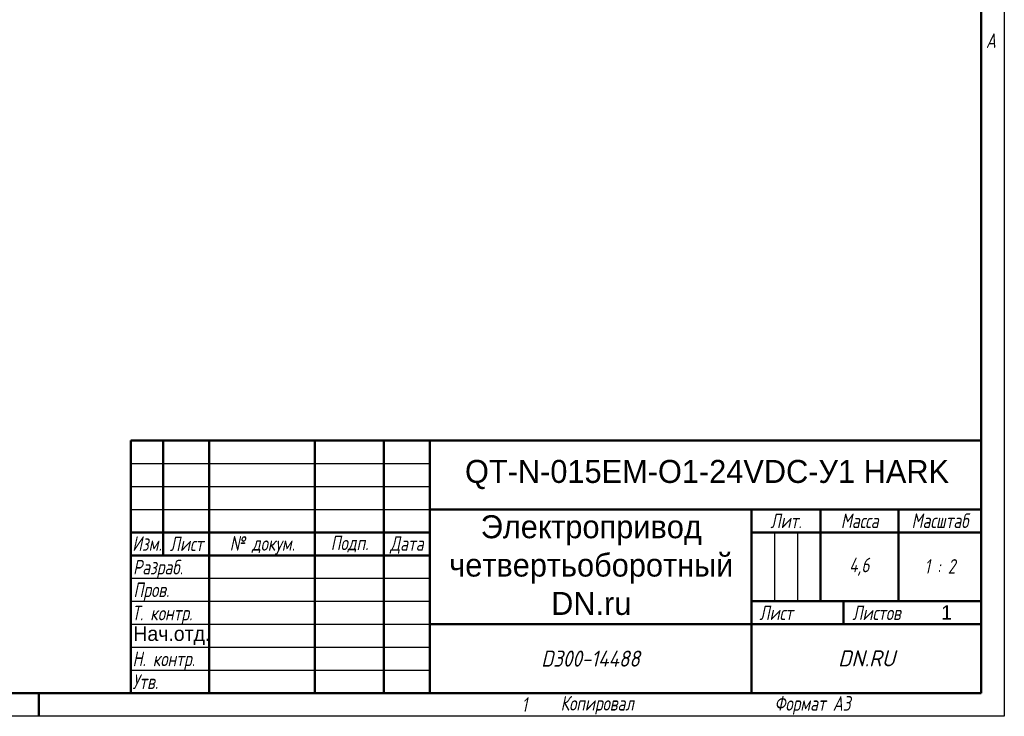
# Model space of a CAD drawing. Header units: millimetres. Extents: x 0 to 840, y 0 to 594.
# Tile 3 of 4: x 412 to 840, y 0 to 303. Entities that reach past the tile are written whole.
import ezdxf
from ezdxf.enums import TextEntityAlignment as Align

# ---------------------------------------------------------------- set-up
doc = ezdxf.new("R2018")
doc.units = ezdxf.units.MM
doc.header["$LTSCALE"] = 2
doc.layers.add('Заголовок (ГОСТ)', color=7, linetype='Continuous', lineweight=50)
doc.layers.add('Кромка (ГОСТ)', color=7, linetype='Continuous', lineweight=50)
doc.styles.add('Альтернативный текст (ГОСТ)', font='arial.ttf', dxfattribs={"width": 0.8})
doc.styles.add('Стиль текста110', font='GOST Common Italic.ttf', dxfattribs={"width": 0.8})
doc.styles.add('Стиль текста112', font='GOST Common Italic.ttf', dxfattribs={"width": 0.8})
doc.styles.add('Стиль текста120', font='GOST Common Italic.ttf', dxfattribs={"width": 0.9})
doc.styles.add('Стиль текста137', font='GOST Common Italic.ttf', dxfattribs={"width": 0.7})
doc.styles.add('Стиль текста139', font='GOST Common Italic.ttf', dxfattribs={"width": 0.7})
doc.styles.add('Стиль текста81', font='GOST Common Italic.ttf', dxfattribs={"width": 0.8})
doc.styles.add('Стиль текста87', font='GOST Common Italic.ttf')

# ---------------------------------------------------------------- blocks, each defined once
blk = doc.blocks.new('Рамки ГОСТ - Рамка')
at = {"layer": 'Кромка (ГОСТ)', "lineweight": 25}
for p, q in [((420, 297), (420, 0)), ((420, 0), (0, 0))]:
    blk.add_line(p, q, dxfattribs=at)
at = {"layer": 'Кромка (ГОСТ)'}
for p, q in [((415, 5), (415, 292)), ((20, 5), (415, 5)), ((210, 5), (210, 0))]:
    blk.add_line(p, q, dxfattribs=at)
at = {"layer": 'Кромка (ГОСТ)', "char_height": 3.17, "attachment_point": 1, "style": 'Альтернативный текст (ГОСТ)'}
for s, insert, width in [('\\fGOST Common|b0|i1;{\\H3.1700;A}', (416, 148.5), 5.0704), ('\\fGOST Common|b0|i1;{\\H3.1700;Формат А3}', (370, 4.39), 25.2103), ('\\fGOST Common|b0|i1;{\\H3.1700;1}', (315, 4.14), 6.6287)]:
    blk.add_mtext(s, dxfattribs=dict(at, insert=insert, width=width))
blk = doc.blocks.new('Основные надписи ГОСТ - Форма 1')
at = {"layer": 'Заголовок (ГОСТ)'}
for p, q in [((0, 55), (185, 55)), ((0, 0), (0, 55)), ((0, 0), (0, 55)), ((7, 55), (7, 30)), ((17, 55), (17, 0)), ((40, 55), (40, 0)), ((55, 55), (55, 0)), ((65, 55), (65, 0)), ((185, 0), (185, 55)), ((65, 40), (185, 40)), ((135, 40), (135, 0)), ((150, 40), (150, 20)), ((167, 40), (167, 20)), ((0, 35), (65, 35)), ((135, 35), (185, 35)), ((0, 30), (65, 30)), ((135, 20), (185, 20)), ((155, 20), (155, 15)), ((65, 15), (185, 15)), ((185, 0), (0, 0))]:
    blk.add_line(p, q, dxfattribs=at)
at = {"layer": 'Заголовок (ГОСТ)', "linetype": 'Continuous', "lineweight": 25}
for p, q in [((0, 50), (65, 50)), ((0, 45), (65, 45)), ((0, 40), (65, 40)), ((140, 35), (140, 20)), ((145, 35), (145, 20)), ((0, 25), (65, 25)), ((0, 20), (65, 20)), ((0, 15), (65, 15)), ((0, 10), (65, 10)), ((0, 5), (65, 5))]:
    blk.add_line(p, q, dxfattribs=at)
at = {"layer": 'Заголовок (ГОСТ)', "style": 'Альтернативный текст (ГОСТ)'}
for s, insert, char_height, width, attachment_point in [('\\fGOST Common|b0|i1;{\\H3.1700;Лит.}', (142.52, 37.49), 3.17, 14.9766, 5), ('\\fGOST Common|b0|i1;{\\H3.1700;Масса}', (158.55, 37.51), 3.17, 16.9878, 5), ('\\fGOST Common|b0|i1;{\\H3.1700;Масштаб}', (176.02, 37.53), 3.17, 17.8316, 5), ('\\fGOST Common|b0|i1;{\\H3.1700;Изм.}', (3.5, 32.56), 3.17, 6.9635, 5), ('\\fGOST Common|b0|i1;{\\H3.1700;Лист}', (12.1, 32.5), 3.17, 10.0029, 5), ('\\A0;\\fGOST Common|b0|i1;{\\H3.1700;№ докум.}', (28.58, 32.16), 3.17, 22.9069, 5), ('\\fGOST Common|b0|i1;{\\H3.1700;Подп.}', (47.56, 32.45), 3.17, 14.879, 5), ('\\fGOST Common|b0|i1;{\\H3.1700;Дата}', (60.02, 32.24), 3.17, 9.9614, 5), ('\\fGOST Common|b0|i1;{\\H3.1700;Разраб.}', (0.47, 27), 3.17, 16.9971, 4), ('\\fGOST Common|b0|i1;{\\H3.1700;4,6}', (158.47, 27.53), 3.17, 17.0435, 5), ('\\fGOST Common|b0|i1;{\\H3.1700;1 : 2}', (176, 27.6), 3.17, 17.9476, 5), ('\\fGOST Common|b0|i1;{\\H3.1700;Пров.}', (0.56, 22.08), 3.17, 17.0192, 4), ('\\A0;\\fGOST Common|b0|i1;{\\H3.1700;Т. контр.}', (0.23, 17.01), 3.17, 16.9554, 4), ('\\fGOST Common|b0|i1;{\\H3.1700;Лист}', (140.37, 17.5), 3.17, 10.5071, 5), ('\\A1;', (150.6, 17.54), 3.17, 8.8313, 5), ('\\fGOST Common|b0|i1;{\\H3.1700;Листов}', (162.21, 17.5), 3.17, 14.3668, 5), ('\\fGOST Common|b0|i1;{\\H3.1700;Н. контр.}', (0.36, 7.05), 3.17, 16.9999, 4), ('\\fGOST Common|b0|i1;\\W0.90;{\\H3.5000;D300-14488}', (99.98, 7.54), 3.5, 67.2576, 5), ('\\fGOST Common|b0|i1;\\W1.00;{\\H3.5000;DN.RU}', (160.02, 7.6), 3.5, 49.9832, 5), ('\\fGOST Common|b0|i1;{\\H3.1700;Утв.}', (0.34, 2.52), 3.17, 17.0083, 4), ('\\fGOST Common|b0|i1;{\\H3.1700;Копировал}', (93.48, -0.59), 3.17, 19.7871, 1)]:
    blk.add_mtext(s, dxfattribs=dict(at, insert=insert, char_height=char_height, width=width, attachment_point=attachment_point))
at = {"layer": 'Заголовок (ГОСТ)'}
for tag, height, style, p in [('Изм1', 2.89, 'Стиль текста137', (3.51, 52.52)), ('Лист1', 2.89, 'Стиль текста137', (12.03, 52.52)), ('Докум1', 2.89, 'Стиль текста137', (28.54, 52.48)), ('ОБОЗНАЧЕНИЕ', 5, 'Стиль текста87', (125.33, 47.56)), ('Изм2', 2.89, 'Стиль текста137', (3.5, 47.52)), ('Лист2', 2.89, 'Стиль текста137', (12.01, 47.5)), ('Докум2', 2.89, 'Стиль текста137', (28.53, 47.5)), ('Изм3', 2.89, 'Стиль текста137', (3.5, 42.5)), ('Лист3', 2.89, 'Стиль текста137', (12.01, 42.51)), ('Докум3', 2.89, 'Стиль текста137', (28.51, 42.48)), ('Изм4', 2.89, 'Стиль текста137', (3.51, 37.5)), ('Лист4', 2.89, 'Стиль текста137', (12, 37.53)), ('Докум4', 2.89, 'Стиль текста137', (28.51, 37.52)), ('НАИМЕНОВАНИЕ', 5, 'Стиль текста110', (100.14, 27.85)), ('Литера', 3.5, 'Стиль текста81', (137.52, 27.25)), ('Литера2', 3.5, 'Стиль текста81', (142.51, 27.22)), ('Литера3', 3.5, 'Стиль текста81', (147.52, 27.21)), ('Листов', 3.17, 'Стиль текста112', (177.46, 17.58)), ('Тип_документа', 3.17, 'Стиль текста112', (100.08, 17.56))]:
    blk.add_attdef(tag, text='', height=height, dxfattribs=dict(at, style=style)).set_placement(p, align=Align.MIDDLE_CENTER)
for tag, height, style, p in [('Подп1', 2.89, 'Стиль текста137', (40.01, 52.51)), ('Дата1', 2, 'Стиль текста139', (55.01, 52.51)), ('Подп2', 2.89, 'Стиль текста137', (40.01, 47.5)), ('Дата2', 2, 'Стиль текста139', (55.01, 47.49)), ('Подп3', 2.89, 'Стиль текста137', (40.01, 42.51)), ('Дата3', 2, 'Стиль текста139', (55.02, 42.52)), ('Подп4', 2.89, 'Стиль текста137', (40.01, 37.51)), ('Дата4', 2, 'Стиль текста139', (55.02, 37.51)), ('ПРОВЕРИЛ', 3.17, 'Стиль текста112', (17.41, 22.53)), ('Проверил_Подп.', 2.89, 'Стиль текста137', (40.05, 22.52)), ('ДАТА_ПРОВЕРКИ', 2, 'Стиль текста139', (55.02, 22.51)), ('ТЕХНОЛОГ', 3.17, 'Стиль текста112', (17.33, 17.54)), ('Технолог_Подп.', 2.89, 'Стиль текста137', (40.05, 17.51)), ('Технолог_Дата', 2, 'Стиль текста139', (55.01, 17.5)), ('Должность_руководителя', 3.17, 'Стиль текста112', (0.52, 12.51)), ('НАЧ._ОТДЕЛА', 3.17, 'Стиль текста112', (17.46, 12.45)), ('Руководитель_Подп.', 2.89, 'Стиль текста137', (40.01, 12.5)), ('Руководитель_Дата', 2, 'Стиль текста139', (55.01, 12.51)), ('НОРМОКОНТРОЛЬ', 3.17, 'Стиль текста112', (17.37, 7.48)), ('Нормоконтроль_Подп.', 2.89, 'Стиль текста137', (40.05, 7.52)), ('ДАТА_НОРМОКОНТРОЛЯ', 2, 'Стиль текста139', (55.02, 7.51)), ('УТВЕРДИЛ', 3.17, 'Стиль текста112', (17.4, 2.51)), ('Утвердил_Подп.', 2.89, 'Стиль текста137', (40.05, 2.51)), ('ДАТА_УТВЕРЖДЕНИЯ', 2, 'Стиль текста139', (55.01, 2.5))]:
    blk.add_attdef(tag, text='', height=height, dxfattribs=dict(at, style=style)).set_placement(p, align=Align.MIDDLE_LEFT)
at = {"layer": 'Заголовок (ГОСТ)', "style": 'Стиль текста120'}
for tag, p in [('Материал_Наим.', (133.71, 9.75)), ('Материал_ГОСТ', (134.04, 4.06))]:
    blk.add_attdef(tag, text='', height=3.5, dxfattribs=at).set_placement(p, align=Align.MIDDLE_RIGHT)

msp = doc.modelspace()

# ---------------------------------------------------------------- block references
at = {"xscale": 2, "yscale": 2, "zscale": 2}
msp.add_blockref('Рамки ГОСТ - Рамка', (0, 0), dxfattribs=at)
ref = msp.add_blockref('Основные надписи ГОСТ - Форма 1', (460, 10), dxfattribs=dict(xscale=2, yscale=2, zscale=2))
lines = msp.add_mtext('Нач.отд.', dxfattribs={"layer": 'Заголовок (ГОСТ)', "insert": (461.043, 35.028), "char_height": 6.34, "width": 32.95192, "attachment_point": 4, "style": 'Стиль текста112'})
ref.add_attrib('Должность_руководителя', '', (461.043, 35.028)).embed_mtext(lines)
lines = msp.add_mtext('QT-N-015EM-O1-24VDC-У1 HARK', dxfattribs={"layer": 'Заголовок (ГОСТ)', "insert": (710.651, 105.118), "char_height": 10, "width": 239.68592, "attachment_point": 5, "style": 'Стиль текста87'})
ref.add_attrib('ОБОЗНАЧЕНИЕ', '', (710.651, 105.118)).embed_mtext(lines)
lines = msp.add_mtext('Электропривод четвертьоборотный DN.ru', dxfattribs={"layer": 'Заголовок (ГОСТ)', "insert": (660.286, 65.694), "char_height": 10, "width": 139.21856, "attachment_point": 5, "style": 'Стиль текста110'})
ref.add_attrib('НАИМЕНОВАНИЕ', '', (660.286, 65.694)).embed_mtext(lines)
lines = msp.add_mtext('1', dxfattribs={"layer": 'Заголовок (ГОСТ)', "insert": (814.918, 45.158), "char_height": 6.34, "width": 29.93063, "attachment_point": 5, "style": 'Стиль текста112'})
ref.add_attrib('Листов', '', (814.918, 45.158)).embed_mtext(lines)

doc.saveas('drawing.dxf')
